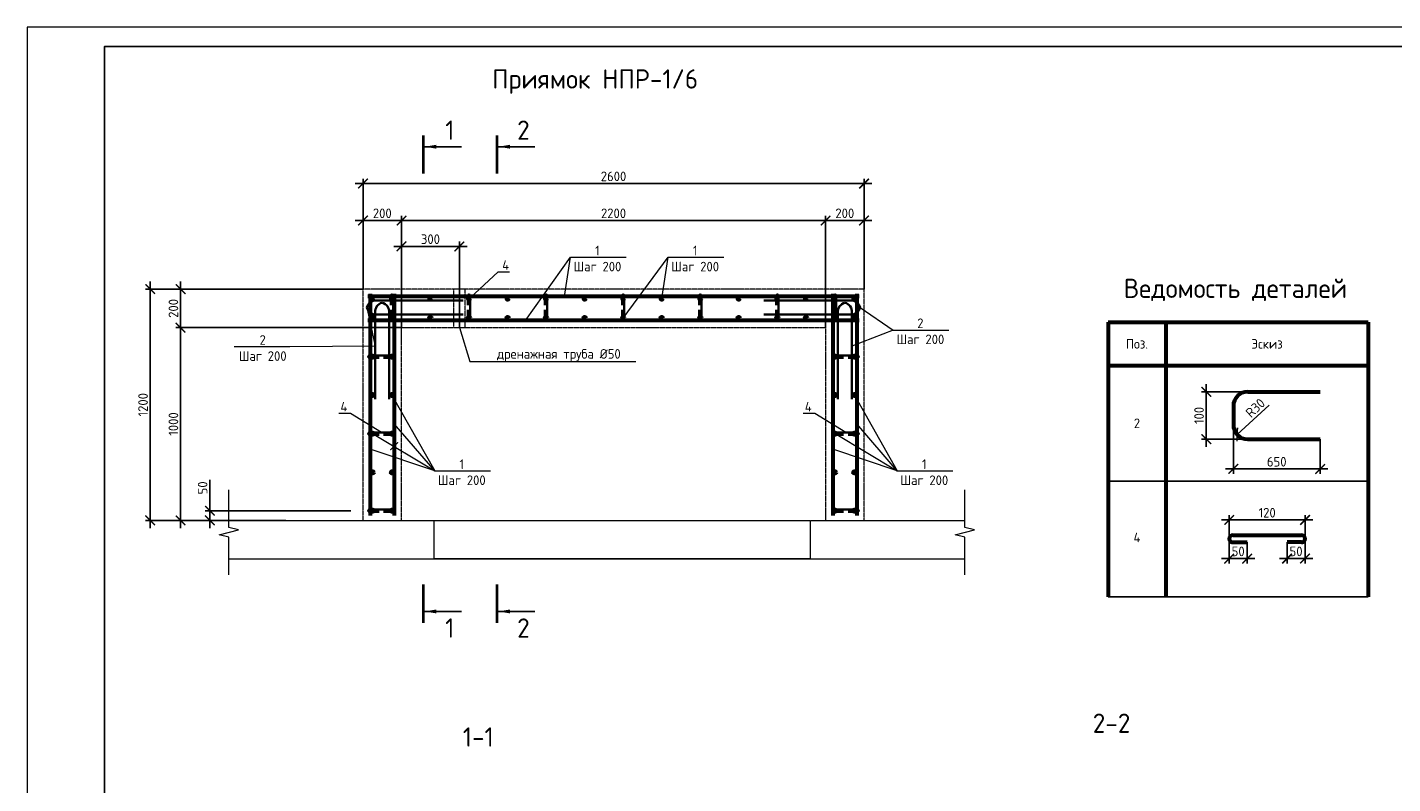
# Model space of a CAD drawing. Header units: millimetres. Extents: x 130535 to 1380046, y -231620 to 121434.
# Tile 3 of 135: x 344596 to 380020, y -209245 to -189620. Entities that reach past the tile are written whole.
import ezdxf
from ezdxf import colors
from ezdxf.entities.mleader import LeaderData, LeaderLine
from ezdxf.enums import TextEntityAlignment as Align
from ezdxf.math import Vec2, Vec3

# ---------------------------------------------------------------- set-up
doc = ezdxf.new("R2010")
doc.units = ezdxf.units.MM
doc.linetypes.add('DASHED', pattern=[7, 5, -2, 0])
doc.layers.get('DEFPOINTS').update_dxf_attribs({"lineweight": 0})
for name, color, linetype, lineweight in [('Основная 0.35', 7, 'Continuous', 35), ('Основная 0.60', 7, 'Continuous', 60), ('РАЗМЕРЫ', 7, 'Continuous', 9), ('Символы 0.20', 7, 'Continuous', 20), ('Текст 5.00', 7, 'Continuous', 50), ('Тонкая', 7, 'Continuous', 20), ('Тонкая 0.20', 7, 'Continuous', 20), ('ТОНКИЕ', 7, 'Continuous', 9), ('Штриховая 0.20', 7, 'DASHED', 20)]:
    doc.layers.add(name, color=color, linetype=linetype, lineweight=lineweight)
doc.layers.add('ТОЛСТЫЕ_ОСНОВНЫЕ', color=7, linetype='Continuous')
doc.styles.add('GOST-2.304_Type-B', font='GOST_Common.ttf')
doc.dimstyles.new('СПДС', dxfattribs={"dimscale": 100, "dimtxt": 2.5, "dimasz": 2.5, "dimexe": 1.25, "dimexo": 0, "dimtad": 1, "dimdec": 0, "dimtxsty": 'GOST-2.304_Type-B', "dimblk": 'ARCHTICK', "dimcen": 2.5, "dimdle": 2, "dimadec": 0, "dimazin": 2, "dimtfac": 0.75, "dimtdec": 0, "dimtmove": 1, "dimatfit": 3, "dimfxl": 1, "dimtolj": 1, "dimarcsym": 1})

# ---------------------------------------------------------------- blocks, each defined once
blk = doc.blocks.new('*U1423')
at = {"layer": 'ТОЛСТЫЕ_ОСНОВНЫЕ'}
blk.add_lwpolyline([(20, 5), (589, 5), (589, 415), (20, 415)], close=True, dxfattribs=at)
at = {"layer": 'ТОНКИЕ'}
blk.add_lwpolyline([(0, 0), (594, 0), (594, 420), (0, 420)], close=True, dxfattribs=at)
blk = doc.blocks.new('_ArchTick')
at = {"color": 0, "linetype": 'ByBlock', "const_width": 0.15}
blk.add_lwpolyline([(-0.5, -0.5), (0.5, 0.5)], dxfattribs=at)
blk = doc.blocks.new('*D724')
at = {"layer": 'DEFPOINTS', "color": 0, "linetype": 'Continuous', "lineweight": 0, "transparency": 16777216}
for p in [(352993, -202163), (349333, -202413), (351305, -202413)]:
    blk.add_point(p, dxfattribs=at)
at = {"layer": 'РАЗМЕРЫ', "color": 0, "linetype": 'Continuous', "lineweight": -2, "transparency": 16777216}
for p, q in [((349333, -201357), (349333, -202163)), ((352993, -202163), (349208, -202163)), ((349333, -201963), (349333, -202613)), ((351305, -202413), (349208, -202413))]:
    blk.add_line(p, q, dxfattribs=at)
at = {"layer": 'РАЗМЕРЫ', "color": 0, "linetype": 'Continuous', "lineweight": -2, "transparency": 16777216, "xscale": 250, "yscale": 250, "zscale": 250}
for p, rotation in [((349333, -202163), 90), ((349333, -202413), 270)]:
    blk.add_blockref('_ArchTick', p, dxfattribs=dict(at, rotation=rotation))
at = {"layer": 'РАЗМЕРЫ', "color": 0, "linetype": 'Continuous', "lineweight": 0, "transparency": 16777216, "insert": (349145, -201570), "char_height": 250, "attachment_point": 5, "rotation": 90, "style": 'GOST-2.304_Type-B'}
blk.add_mtext('\\A1;50', dxfattribs=at)
blk = doc.blocks.new('*D725')
at = {"layer": 'DEFPOINTS', "color": 0, "linetype": 'Continuous', "lineweight": 0, "transparency": 16777216}
for p in [(348573, -197413), (354305, -197413), (349824, -202413)]:
    blk.add_point(p, dxfattribs=at)
at = {"layer": 'РАЗМЕРЫ', "color": 0, "linetype": 'Continuous', "lineweight": -2, "transparency": 16777216}
for p, q in [((348573, -202613), (348573, -197213)), ((354305, -197413), (348448, -197413)), ((349824, -202413), (348448, -202413))]:
    blk.add_line(p, q, dxfattribs=at)
at = {"layer": 'РАЗМЕРЫ', "color": 0, "linetype": 'Continuous', "lineweight": -2, "transparency": 16777216, "xscale": 250, "yscale": 250, "zscale": 250}
for p, rotation in [((348573, -197413), 90), ((348573, -202413), 270)]:
    blk.add_blockref('_ArchTick', p, dxfattribs=dict(at, rotation=rotation))
at = {"layer": 'РАЗМЕРЫ', "color": 0, "linetype": 'Continuous', "lineweight": 0, "transparency": 16777216, "insert": (348386, -199913), "char_height": 250, "attachment_point": 5, "rotation": 90, "style": 'GOST-2.304_Type-B'}
blk.add_mtext('\\A1;1000', dxfattribs=at)
blk = doc.blocks.new('*D726')
at = {"layer": 'DEFPOINTS', "color": 0, "linetype": 'Continuous', "lineweight": 0, "transparency": 16777216}
for p in [(348573, -196413), (353305, -196413), (354305, -197413)]:
    blk.add_point(p, dxfattribs=at)
at = {"layer": 'РАЗМЕРЫ', "color": 0, "linetype": 'Continuous', "lineweight": -2, "transparency": 16777216}
for p, q in [((348573, -197613), (348573, -196213)), ((353305, -196413), (348448, -196413)), ((354305, -197413), (348448, -197413))]:
    blk.add_line(p, q, dxfattribs=at)
at = {"layer": 'РАЗМЕРЫ', "color": 0, "linetype": 'Continuous', "lineweight": -2, "transparency": 16777216, "xscale": 250, "yscale": 250, "zscale": 250}
for p, rotation in [((348573, -196413), 90), ((348573, -197413), 270)]:
    blk.add_blockref('_ArchTick', p, dxfattribs=dict(at, rotation=rotation))
at = {"layer": 'РАЗМЕРЫ', "color": 0, "linetype": 'Continuous', "lineweight": 0, "transparency": 16777216, "insert": (348386, -196913), "char_height": 250, "attachment_point": 5, "rotation": 90, "style": 'GOST-2.304_Type-B'}
blk.add_mtext('\\A1;200', dxfattribs=at)
blk = doc.blocks.new('*D727')
at = {"layer": 'DEFPOINTS', "color": 0, "linetype": 'Continuous', "lineweight": 0, "transparency": 16777216}
for p in [(354305, -194633), (353305, -196413), (354305, -197413)]:
    blk.add_point(p, dxfattribs=at)
at = {"layer": 'РАЗМЕРЫ', "color": 0, "linetype": 'Continuous', "lineweight": -2, "transparency": 16777216}
for p, q in [((353105, -194633), (354505, -194633)), ((353305, -196413), (353305, -194508)), ((354305, -197413), (354305, -194508))]:
    blk.add_line(p, q, dxfattribs=at)
at = {"layer": 'РАЗМЕРЫ', "color": 0, "linetype": 'Continuous', "lineweight": -2, "transparency": 16777216, "xscale": 250, "yscale": 250, "zscale": 250, "rotation": 180}
blk.add_blockref('_ArchTick', (353305, -194633), dxfattribs=at)
at = {"layer": 'РАЗМЕРЫ', "color": 0, "linetype": 'Continuous', "lineweight": -2, "transparency": 16777216, "xscale": 250, "yscale": 250, "zscale": 250}
blk.add_blockref('_ArchTick', (354305, -194633), dxfattribs=at)
at = {"layer": 'РАЗМЕРЫ', "color": 0, "linetype": 'Continuous', "lineweight": 0, "transparency": 16777216, "insert": (353805, -194446), "char_height": 250, "attachment_point": 5, "style": 'GOST-2.304_Type-B'}
blk.add_mtext('\\A1;200', dxfattribs=at)
blk = doc.blocks.new('*D728')
at = {"layer": 'DEFPOINTS', "color": 0, "linetype": 'Continuous', "lineweight": 0, "transparency": 16777216}
for p in [(365305, -194633), (354305, -197413), (365305, -197413)]:
    blk.add_point(p, dxfattribs=at)
at = {"layer": 'РАЗМЕРЫ', "color": 0, "linetype": 'Continuous', "lineweight": -2, "transparency": 16777216}
for p, q in [((354105, -194633), (365505, -194633)), ((354305, -197413), (354305, -194508)), ((365305, -197413), (365305, -194508))]:
    blk.add_line(p, q, dxfattribs=at)
at = {"layer": 'РАЗМЕРЫ', "color": 0, "linetype": 'Continuous', "lineweight": -2, "transparency": 16777216, "xscale": 250, "yscale": 250, "zscale": 250, "rotation": 180}
blk.add_blockref('_ArchTick', (354305, -194633), dxfattribs=at)
at = {"layer": 'РАЗМЕРЫ', "color": 0, "linetype": 'Continuous', "lineweight": -2, "transparency": 16777216, "xscale": 250, "yscale": 250, "zscale": 250}
blk.add_blockref('_ArchTick', (365305, -194633), dxfattribs=at)
at = {"layer": 'РАЗМЕРЫ', "color": 0, "linetype": 'Continuous', "lineweight": 0, "transparency": 16777216, "insert": (359805, -194446), "char_height": 250, "attachment_point": 5, "style": 'GOST-2.304_Type-B'}
blk.add_mtext('\\A1;2200', dxfattribs=at)
blk = doc.blocks.new('*D729')
at = {"layer": 'DEFPOINTS', "color": 0, "linetype": 'Continuous', "lineweight": 0, "transparency": 16777216}
for p in [(366305, -194633), (366305, -196413), (365305, -197413)]:
    blk.add_point(p, dxfattribs=at)
at = {"layer": 'РАЗМЕРЫ', "color": 0, "linetype": 'Continuous', "lineweight": -2, "transparency": 16777216}
for p, q in [((365105, -194633), (366505, -194633)), ((365305, -197413), (365305, -194508)), ((366305, -196413), (366305, -194508))]:
    blk.add_line(p, q, dxfattribs=at)
at = {"layer": 'РАЗМЕРЫ', "color": 0, "linetype": 'Continuous', "lineweight": -2, "transparency": 16777216, "xscale": 250, "yscale": 250, "zscale": 250, "rotation": 180}
blk.add_blockref('_ArchTick', (365305, -194633), dxfattribs=at)
at = {"layer": 'РАЗМЕРЫ', "color": 0, "linetype": 'Continuous', "lineweight": -2, "transparency": 16777216, "xscale": 250, "yscale": 250, "zscale": 250}
blk.add_blockref('_ArchTick', (366305, -194633), dxfattribs=at)
at = {"layer": 'РАЗМЕРЫ', "color": 0, "linetype": 'Continuous', "lineweight": 0, "transparency": 16777216, "insert": (365805, -194446), "char_height": 250, "attachment_point": 5, "style": 'GOST-2.304_Type-B'}
blk.add_mtext('\\A1;200', dxfattribs=at)
blk = doc.blocks.new('A$C862932c0')
at = {"layer": 'Основная 0.35'}
for p, q in [((130, 6), (6, 6)), ((6, -6), (56, -6)), ((130, -6), (80, -6))]:
    blk.add_line(p, q, dxfattribs=at)
for centre, start, end in [((6, 0), 90, 270), ((130, 0), 270, 90)]:
    blk.add_arc(centre, 6, start, end, dxfattribs=at)
blk = doc.blocks.new('_None')
blk = doc.blocks.new('*D730')
at = {"layer": 'DEFPOINTS', "color": 0, "linetype": 'Continuous', "lineweight": 0, "transparency": 16777216}
for p in [(366305, -193675), (353305, -194913), (366305, -194913)]:
    blk.add_point(p, dxfattribs=at)
at = {"layer": 'РАЗМЕРЫ', "color": 0, "linetype": 'Continuous', "lineweight": -2, "transparency": 16777216}
for p, q in [((353105, -193675), (366505, -193675)), ((353305, -194913), (353305, -193550)), ((366305, -194913), (366305, -193550))]:
    blk.add_line(p, q, dxfattribs=at)
at = {"layer": 'РАЗМЕРЫ', "color": 0, "linetype": 'Continuous', "lineweight": -2, "transparency": 16777216, "xscale": 250, "yscale": 250, "zscale": 250, "rotation": 180}
blk.add_blockref('_ArchTick', (353305, -193675), dxfattribs=at)
at = {"layer": 'РАЗМЕРЫ', "color": 0, "linetype": 'Continuous', "lineweight": -2, "transparency": 16777216, "xscale": 250, "yscale": 250, "zscale": 250}
blk.add_blockref('_ArchTick', (366305, -193675), dxfattribs=at)
at = {"layer": 'РАЗМЕРЫ', "color": 0, "linetype": 'Continuous', "lineweight": 0, "transparency": 16777216, "insert": (359805, -193487), "char_height": 250, "attachment_point": 5, "style": 'GOST-2.304_Type-B'}
blk.add_mtext('\\A1;2600', dxfattribs=at)
blk = doc.blocks.new('*D731')
at = {"layer": 'DEFPOINTS', "color": 0, "linetype": 'Continuous', "lineweight": 0, "transparency": 16777216}
for p in [(347785, -196413), (351305, -196413), (349824, -202413)]:
    blk.add_point(p, dxfattribs=at)
at = {"layer": 'РАЗМЕРЫ', "color": 0, "linetype": 'Continuous', "lineweight": -2, "transparency": 16777216}
for p, q in [((347785, -202613), (347785, -196213)), ((351305, -196413), (347660, -196413)), ((349824, -202413), (347660, -202413))]:
    blk.add_line(p, q, dxfattribs=at)
at = {"layer": 'РАЗМЕРЫ', "color": 0, "linetype": 'Continuous', "lineweight": -2, "transparency": 16777216, "xscale": 250, "yscale": 250, "zscale": 250}
for p, rotation in [((347785, -196413), 90), ((347785, -202413), 270)]:
    blk.add_blockref('_ArchTick', p, dxfattribs=dict(at, rotation=rotation))
at = {"layer": 'РАЗМЕРЫ', "color": 0, "linetype": 'Continuous', "lineweight": 0, "transparency": 16777216, "insert": (347598, -199413), "char_height": 250, "attachment_point": 5, "rotation": 90, "style": 'GOST-2.304_Type-B'}
blk.add_mtext('\\A1;1200', dxfattribs=at)
blk = doc.blocks.new('*D732')
at = {"layer": 'DEFPOINTS', "color": 0, "linetype": 'Continuous', "lineweight": 0, "transparency": 16777216}
for p in [(355805, -195305), (354305, -197413), (355805, -197413)]:
    blk.add_point(p, dxfattribs=at)
at = {"layer": 'РАЗМЕРЫ', "color": 0, "linetype": 'Continuous', "lineweight": -2, "transparency": 16777216}
for p, q in [((354305, -197413), (354305, -195180)), ((355805, -197413), (355805, -195180)), ((354105, -195305), (356005, -195305))]:
    blk.add_line(p, q, dxfattribs=at)
at = {"layer": 'РАЗМЕРЫ', "color": 0, "linetype": 'Continuous', "lineweight": -2, "transparency": 16777216, "xscale": 250, "yscale": 250, "zscale": 250, "rotation": 180}
blk.add_blockref('_ArchTick', (354305, -195305), dxfattribs=at)
at = {"layer": 'РАЗМЕРЫ', "color": 0, "linetype": 'Continuous', "lineweight": -2, "transparency": 16777216, "xscale": 250, "yscale": 250, "zscale": 250}
blk.add_blockref('_ArchTick', (355805, -195305), dxfattribs=at)
at = {"layer": 'РАЗМЕРЫ', "color": 0, "linetype": 'Continuous', "lineweight": 0, "transparency": 16777216, "insert": (355055, -195117), "char_height": 250, "attachment_point": 5, "style": 'GOST-2.304_Type-B'}
blk.add_mtext('\\A1;300', dxfattribs=at)
blk = doc.blocks.new('*D744')
at = {"layer": 'DEFPOINTS', "color": 0, "linetype": 'Continuous', "lineweight": 0, "transparency": 16777216}
for p in [(375184, -199076), (376261, -199076), (376261, -200306)]:
    blk.add_point(p, dxfattribs=at)
at = {"layer": 'РАЗМЕРЫ', "color": 0, "linetype": 'Continuous', "lineweight": -2, "transparency": 16777216}
for p, q in [((376261, -199076), (375059, -199076)), ((375184, -200506), (375184, -198876)), ((376261, -200306), (375059, -200306))]:
    blk.add_line(p, q, dxfattribs=at)
at = {"layer": 'РАЗМЕРЫ', "color": 0, "linetype": 'Continuous', "lineweight": -2, "transparency": 16777216, "xscale": 250, "yscale": 250, "zscale": 250}
for p, rotation in [((375184, -199076), 90), ((375184, -200306), 270)]:
    blk.add_blockref('_ArchTick', p, dxfattribs=dict(at, rotation=rotation))
at = {"layer": 'РАЗМЕРЫ', "color": 0, "linetype": 'Continuous', "lineweight": 0, "transparency": 16777216, "insert": (374996, -199691), "char_height": 250, "attachment_point": 5, "rotation": 90, "style": 'GOST-2.304_Type-B'}
blk.add_mtext('\\A1;100', dxfattribs=at)
blk = doc.blocks.new('*D745')
at = {"layer": 'DEFPOINTS', "color": 0, "linetype": 'Continuous', "lineweight": 0, "transparency": 16777216}
for p in [(375886, -199931), (378136, -200306), (378136, -201079)]:
    blk.add_point(p, dxfattribs=at)
at = {"layer": 'РАЗМЕРЫ', "color": 0, "linetype": 'Continuous', "lineweight": -2, "transparency": 16777216}
for p, q in [((375886, -199931), (375886, -201204)), ((378136, -200306), (378136, -201204)), ((375686, -201079), (378336, -201079))]:
    blk.add_line(p, q, dxfattribs=at)
at = {"layer": 'РАЗМЕРЫ', "color": 0, "linetype": 'Continuous', "lineweight": -2, "transparency": 16777216, "xscale": 250, "yscale": 250, "zscale": 250, "rotation": 180}
blk.add_blockref('_ArchTick', (375886, -201079), dxfattribs=at)
at = {"layer": 'РАЗМЕРЫ', "color": 0, "linetype": 'Continuous', "lineweight": -2, "transparency": 16777216, "xscale": 250, "yscale": 250, "zscale": 250}
blk.add_blockref('_ArchTick', (378136, -201079), dxfattribs=at)
at = {"layer": 'РАЗМЕРЫ', "color": 0, "linetype": 'Continuous', "lineweight": 0, "transparency": 16777216, "insert": (377011, -200892), "char_height": 250, "attachment_point": 5, "style": 'GOST-2.304_Type-B'}
blk.add_mtext('\\A1;650', dxfattribs=at)
blk = doc.blocks.new('*D746')
at = {"layer": 'DEFPOINTS', "color": 0, "linetype": 'Continuous', "lineweight": 0, "transparency": 16777216}
for p in [(376261, -199931), (375987, -200186)]:
    blk.add_point(p, dxfattribs=at)
at = {"layer": 'РАЗМЕРЫ', "color": 0, "linetype": 'Continuous', "lineweight": -2, "transparency": 16777216}
blk.add_line((376811, -199421), (375987, -200186), dxfattribs=at)
at = {"layer": 'РАЗМЕРЫ', "color": 0, "linetype": 'Continuous', "lineweight": -2, "transparency": 16777216, "xscale": 250, "yscale": 250, "zscale": 250, "rotation": 222.848201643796}
blk.add_blockref('_ArchTick', (375987, -200186), dxfattribs=at)
at = {"layer": 'РАЗМЕРЫ', "color": 0, "linetype": 'Continuous', "lineweight": 0, "transparency": 16777216, "insert": (376455, -199496), "char_height": 250, "attachment_point": 5, "rotation": 42.8482, "style": 'GOST-2.304_Type-B'}
blk.add_mtext('\\A1;R30', dxfattribs=at)
blk = doc.blocks.new('*D747')
at = {"layer": 'DEFPOINTS', "color": 0, "linetype": 'Continuous', "lineweight": 0, "transparency": 16777216}
for p in [(377280, -202982), (377746, -202890), (377280, -203405)]:
    blk.add_point(p, dxfattribs=at)
at = {"layer": 'РАЗМЕРЫ', "color": 0, "linetype": 'Continuous', "lineweight": -2, "transparency": 16777216}
for p, q in [((377280, -202982), (377280, -203530)), ((377746, -202890), (377746, -203530)), ((377946, -203405), (377080, -203405))]:
    blk.add_line(p, q, dxfattribs=at)
at = {"layer": 'РАЗМЕРЫ', "color": 0, "linetype": 'Continuous', "lineweight": -2, "transparency": 16777216, "xscale": 250, "yscale": 250, "zscale": 250, "rotation": 180}
blk.add_blockref('_ArchTick', (377280, -203405), dxfattribs=at)
at = {"layer": 'РАЗМЕРЫ', "color": 0, "linetype": 'Continuous', "lineweight": -2, "transparency": 16777216, "xscale": 250, "yscale": 250, "zscale": 250}
blk.add_blockref('_ArchTick', (377746, -203405), dxfattribs=at)
at = {"layer": 'РАЗМЕРЫ', "color": 0, "linetype": 'Continuous', "lineweight": 0, "transparency": 16777216, "insert": (377513, -203218), "char_height": 250, "attachment_point": 5, "style": 'GOST-2.304_Type-B'}
blk.add_mtext('\\A1;50', dxfattribs=at)
blk = doc.blocks.new('*D748')
at = {"layer": 'DEFPOINTS', "color": 0, "linetype": 'Continuous', "lineweight": 0, "transparency": 16777216}
for p in [(375778, -202890), (376245, -202982), (376245, -203405)]:
    blk.add_point(p, dxfattribs=at)
at = {"layer": 'РАЗМЕРЫ', "color": 0, "linetype": 'Continuous', "lineweight": -2, "transparency": 16777216}
for p, q in [((375778, -202890), (375778, -203530)), ((376245, -202982), (376245, -203530)), ((375578, -203405), (376445, -203405))]:
    blk.add_line(p, q, dxfattribs=at)
at = {"layer": 'РАЗМЕРЫ', "color": 0, "linetype": 'Continuous', "lineweight": -2, "transparency": 16777216, "xscale": 250, "yscale": 250, "zscale": 250, "rotation": 180}
blk.add_blockref('_ArchTick', (375778, -203405), dxfattribs=at)
at = {"layer": 'РАЗМЕРЫ', "color": 0, "linetype": 'Continuous', "lineweight": -2, "transparency": 16777216, "xscale": 250, "yscale": 250, "zscale": 250}
blk.add_blockref('_ArchTick', (376245, -203405), dxfattribs=at)
at = {"layer": 'РАЗМЕРЫ', "color": 0, "linetype": 'Continuous', "lineweight": 0, "transparency": 16777216, "insert": (376011, -203218), "char_height": 250, "attachment_point": 5, "style": 'GOST-2.304_Type-B'}
blk.add_mtext('\\A1;50', dxfattribs=at)
blk = doc.blocks.new('*D749')
at = {"layer": 'DEFPOINTS', "color": 0, "linetype": 'Continuous', "lineweight": 0, "transparency": 16777216}
for p in [(377746, -202402), (375780, -202870), (377746, -202891)]:
    blk.add_point(p, dxfattribs=at)
at = {"layer": 'РАЗМЕРЫ', "color": 0, "linetype": 'Continuous', "lineweight": -2, "transparency": 16777216}
for p, q in [((375580, -202402), (377946, -202402)), ((375780, -202870), (375780, -202277)), ((377746, -202891), (377746, -202277))]:
    blk.add_line(p, q, dxfattribs=at)
at = {"layer": 'РАЗМЕРЫ', "color": 0, "linetype": 'Continuous', "lineweight": -2, "transparency": 16777216, "xscale": 250, "yscale": 250, "zscale": 250, "rotation": 180}
blk.add_blockref('_ArchTick', (375780, -202402), dxfattribs=at)
at = {"layer": 'РАЗМЕРЫ', "color": 0, "linetype": 'Continuous', "lineweight": -2, "transparency": 16777216, "xscale": 250, "yscale": 250, "zscale": 250}
blk.add_blockref('_ArchTick', (377746, -202402), dxfattribs=at)
at = {"layer": 'РАЗМЕРЫ', "color": 0, "linetype": 'Continuous', "lineweight": 0, "transparency": 16777216, "insert": (376763, -202215), "char_height": 250, "attachment_point": 5, "style": 'GOST-2.304_Type-B'}
blk.add_mtext('\\A1;120', dxfattribs=at)

msp = doc.modelspace()

# ---------------------------------------------------------------- linework, layer by layer
at = {"layer": 'Основная 0.35'}
for p, q in [((353406.7, -196889.8), (353406.7, -196888)), ((355906.7, -196708.6), (353656.7, -196708.6)), ((353801.6, -196768.2), (353799.8, -196768.2)), ((363703, -196708.6), (365953, -196708.6)), ((365808.1, -196768.2), (365809.9, -196768.2)), ((366203, -196889.8), (366203, -196888)), ((353620.5, -199268.2), (353620.5, -197018.2)), ((355906.7, -197069.1), (353656.7, -197069.1)), ((353981, -199268.2), (353981, -197018.2)), ((363703, -197069.1), (365953, -197069.1)), ((365628.7, -199268.2), (365628.7, -197018.2)), ((365989.3, -199268.2), (365989.3, -197018.2))]:
    msp.add_line(p, q, dxfattribs=at)
for centre, start, end in [((353634.1, -196940.6), 84.44835, 167.41224), ((353634.1, -196837.2), 192.58776, 275.55165), ((353852.4, -196995.7), 102.58776, 185.55165), ((353749, -196995.7), 354.44835, 77.41224), ((365860.7, -196995.7), 102.58776, 185.55165), ((365757.3, -196995.7), 354.44835, 77.41224), ((365975.6, -196940.6), 12.58776, 95.55165), ((365975.6, -196837.2), 264.44835, 347.41224)]:
    msp.add_arc(centre, 233.1, start, end, dxfattribs=at)
at = {"layer": 'Основная 0.60'}
for p, q in [((366179.9, -196602.8), (353429.9, -196602.8)), ((353494.9, -196537.8), (353494.9, -202287.8)), ((354114.9, -196537.8), (354114.9, -202287.8)), ((365494.9, -196537.8), (365494.9, -202287.8)), ((366114.9, -196537.8), (366114.9, -202287.8)), ((366179.9, -197222.8), (353429.9, -197222.8)), ((376261.5, -199076.1), (378136.5, -199076.1)), ((375886.5, -199451.1), (375886.5, -199930.7)), ((376261.5, -200305.7), (378136.5, -200305.7)), ((375869.5, -202798.5), (377654.6, -202798.5)), ((375869.5, -202982.2), (376244.5, -202982.2)), ((377654.6, -202982.2), (377279.6, -202982.2))]:
    msp.add_line(p, q, dxfattribs=at)
at = {"layer": 'Основная 0.60', "linetype": 'Continuous', "lineweight": 60}
for p, q in [((372635.3, -197270.5), (379385.3, -197270.5)), ((372635.3, -197270.5), (372635.3, -204395.5)), ((374135.3, -197270.5), (374135.3, -204395.5)), ((379385.3, -197270.5), (379385.3, -204395.5)), ((372635.3, -198395.5), (379385.3, -198395.5))]:
    msp.add_line(p, q, dxfattribs=at)
at = {"layer": 'Основная 0.60', "linetype": 'Continuous', "lineweight": -3}
for p, q in [((372635.3, -201395.5), (379385.3, -201395.5)), ((372635.3, -201395.5), (379385.3, -201395.5)), ((372635.3, -204395.5), (379385.3, -204395.5))]:
    msp.add_line(p, q, dxfattribs=at)
at = {"layer": 'Основная 0.60'}
for centre in [(353554.9, -196662.8), (353554.9, -196662.8), (354054.9, -196662.8), (355054.9, -196662.8), (356054.9, -196662.8), (357054.9, -196662.8), (358054.9, -196662.8), (359054.9, -196662.8), (360054.9, -196662.8), (361054.9, -196662.8), (362054.9, -196662.8), (363054.9, -196662.8), (364054.9, -196662.8), (364800.7, -196662.8), (365554.9, -196662.8), (366054.9, -196662.8), (353554.9, -197162.8), (354054.9, -197162.8), (355054.9, -197162.8), (356054.9, -197162.8), (357054.9, -197162.8), (358054.9, -197162.8), (359054.9, -197162.8), (360054.9, -197162.8), (361054.9, -197162.8), (362054.9, -197162.8), (363054.9, -197162.8), (364054.9, -197162.8), (364800.7, -197162.8), (365554.9, -197162.8), (366054.9, -197162.8), (353554.9, -198162.8), (354054.9, -198162.8), (365554.9, -198162.8), (366054.9, -198162.8), (353554.9, -199162.8), (354054.9, -199162.8), (365554.9, -199162.8), (366054.9, -199162.8), (353554.9, -200162.8), (354054.9, -200162.8), (365554.9, -200162.8), (366054.9, -200162.8), (353554.9, -201162.8), (354054.9, -201162.8), (365554.9, -201162.8), (366054.9, -201162.8), (353554.9, -202162.8), (354054.9, -202162.8), (365554.9, -202162.8), (366054.9, -202162.8)]:
    msp.add_circle(centre, 30, dxfattribs=at)
for centre, radius, start, end in [((376261.5, -199451.1), 375, 90, 180), ((376261.5, -199930.7), 375, 180, 270), ((375869.5, -202890.4), 91.8, 90, 270), ((377654.6, -202890.4), 91.8, 270, 90)]:
    msp.add_arc(centre, radius, start, end, dxfattribs=at)
at = {"layer": 'РАЗМЕРЫ', "linetype": 'Continuous', "lineweight": 0}
for p, q in [((357519.7, -197222.8), (358685.6, -195587.2)), ((360054.9, -197162.8), (361220.7, -195587.2)), ((355165.6, -201130.3), (354114.9, -199906.2)), ((367165.6, -201130.3), (366114.9, -199906.2)), ((353554.9, -200162.8), (355165.6, -201130.3)), ((365554.9, -200162.8), (367165.6, -201130.3)), ((355165.6, -201130.3), (353494.9, -200565.1)), ((367165.6, -201130.3), (365494.9, -200565.1))]:
    msp.add_line(p, q, dxfattribs=at)
at = {"layer": 'Символы 0.20'}
msp.add_lwpolyline([(367063.9, -197474.2), (365989.3, -197893.2)], dxfattribs=at)
at = {"layer": 'Тонкая'}
for points in [[(349823.9, -203827.6), (349823.9, -203677.6), (349823.9, -202848.1), (349573.9, -202785.6), (350073.9, -202660.6), (349823.9, -202598.1), (349823.9, -201768.5), (349823.9, -201618.5)], [(368922.2, -203827.6), (368922.2, -203677.6), (368922.2, -202848.1), (368672.2, -202785.6), (369172.2, -202660.6), (368922.2, -202598.1), (368922.2, -201768.5), (368922.2, -201618.5)]]:
    msp.add_lwpolyline(points, dxfattribs=at)
at = {"layer": 'Тонкая 0.20'}
msp.add_line((349823.9, -202412.8), (355154.9, -202412.8), dxfattribs=at)
at = {"layer": 'Тонкая 0.20', "ltscale": 6}
for p, q in [((364919.6, -202412.8), (368922.2, -202412.8)), ((349823.9, -203412.8), (368922.2, -203412.8))]:
    msp.add_line(p, q, dxfattribs=at)
at = {"layer": 'Тонкая 0.20'}
msp.add_lwpolyline([(355154.9, -202412.8), (364904.9, -202412.8), (364904.9, -203412.8), (355154.9, -203412.8)], close=True, dxfattribs=at)
at = {"layer": 'ТОНКИЕ', "linetype": 'Continuous', "lineweight": 25, "ltscale": 200}
for p, q in [((354906.6, -192718.4), (355856.6, -192718.4)), ((356817.1, -192718.4), (357767.1, -192718.4)), ((354906.6, -204776.1), (355856.6, -204776.1)), ((356817.1, -204776.1), (357767.1, -204776.1))]:
    msp.add_line(p, q, dxfattribs=at)
at = {"layer": 'ТОНКИЕ', "linetype": 'Continuous', "lineweight": 25, "ltscale": 200, "const_width": 70}
for points in [[(354871.6, -192418.4), (354871.6, -193418.4)], [(356782.1, -192418.4), (356782.1, -193418.4)], [(354871.6, -205076.1), (354871.6, -204076.1)], [(356782.1, -205076.1), (356782.1, -204076.1)]]:
    msp.add_lwpolyline(points, dxfattribs=at)
at = {"layer": 'ТОНКИЕ', "linetype": 'Continuous', "lineweight": 25, "ltscale": 200}
for points in [[(354906.6, -192718.4), (355207.1, -192668.1), (355207.1, -192768.6)], [(356817.1, -192718.4), (357117.6, -192668.1), (357117.6, -192768.6)], [(354906.6, -204776.1), (355207.1, -204725.9), (355207.1, -204826.4)], [(356817.1, -204776.1), (357117.6, -204725.9), (357117.6, -204826.4)]]:
    msp.add_solid(points, dxfattribs=at)
at = {"layer": 'Штриховая 0.20'}
msp.add_lwpolyline([(366304.9, -202412.8), (366304.9, -196412.8), (353304.9, -196412.8), (353304.9, -202412.8), (354304.9, -202412.8), (354304.9, -197412.8), (365304.9, -197412.8), (365304.9, -202412.8), (366304.9, -202412.8)], dxfattribs=at)
msp.add_lwpolyline([(355654.9, -196412.8), (355654.9, -197412.8), (355954.9, -197412.8), (355954.9, -196412.8)], close=True, dxfattribs=at)

# ---------------------------------------------------------------- block references
at = {"xscale": 100, "yscale": 100, "zscale": 100}
msp.add_blockref('*U1423', (344595.6, -231619.8), dxfattribs=at)
at = {"layer": 'Символы 0.20'}
for name, p, xscale, yscale, zscale, rotation in [('A$C862932c0', (354054.9, -196548.9), 5, 5, 5, 270), ('A$C862932c0', (356054.9, -196548.9), 5, 5, 5, 270), ('A$C862932c0', (358054.9, -196548.9), 5, 5, 5, 270), ('A$C862932c0', (360054.9, -196548.9), 5, 5, 5, 270), ('A$C862932c0', (362054.9, -196548.9), 5, 5, 5, 270), ('A$C862932c0', (364054.9, -196548.9), 5, 5, 5, 270), ('A$C862932c0', (365554.9, -196548.9), 5, 5, 5, 270), ('_ArchTick', (354114.9, -200488), 200, 200, 200, 180.0000000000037)]:
    msp.add_blockref(name, p, dxfattribs=dict(at, xscale=xscale, yscale=yscale, zscale=zscale, rotation=rotation))
at = {"layer": 'Символы 0.20', "yscale": 5, "zscale": 5}
for p, xscale in [((353440.9, -198162.8), 5), ((366168.8, -198162.8), -5), ((353440.9, -200162.8), 5), ((366168.8, -200162.8), -5), ((353440.9, -202162.8), 5), ((366168.8, -202162.8), -5)]:
    msp.add_blockref('A$C862932c0', p, dxfattribs=dict(at, xscale=xscale))

# ---------------------------------------------------------------- texts
at = {"layer": 'Основная 0.60', "linetype": 'Continuous', "lineweight": -3, "attachment_point": 5, "style": 'GOST-2.304_Type-B'}
for s, insert, char_height, width in [('Ведомость деталей', (375940.3, -196432.1), 500, 6669.969), ('Поз.', (373385.3, -197833), 250, 1200), ('Эскиз', (376760.3, -197833), 250, 1200), ('2', (373385.3, -199895.5), 250, 1200), ('4', (373385.3, -202855.4), 250, 1200)]:
    msp.add_mtext(s, dxfattribs=dict(at, insert=insert, char_height=char_height, width=width))
at = {"layer": 'Текст 5.00', "style": 'GOST-2.304_Type-B'}
for s, p in [('Приямок НПР-1/6', (359328.7, -190960.5)), ('2-2', (372726.3, -207675.9)), ('1-1', (356296, -208034))]:
    msp.add_text(s, height=500, dxfattribs=at).set_placement(p, align=Align.MIDDLE_CENTER)
at = {"layer": 'ТОНКИЕ', "linetype": 'Continuous', "lineweight": 0, "char_height": 500, "attachment_point": 5, "style": 'GOST-2.304_Type-B'}
for s, insert in [('1', (355556.6, -192288.4)), ('2', (357467.1, -192288.4)), ('1', (355556.6, -205206.1)), ('2', (357467.1, -205206.1))]:
    msp.add_mtext_dynamic_manual_height_columns(s, width=723.88, gutter_width=25, heights=[0], dxfattribs=dict(at, insert=insert))

# ---------------------------------------------------------------- dimensions: what is measured, and where the dimension line sits
at = {"layer": 'РАЗМЕРЫ', "color": 3, "linetype": 'Continuous', "lineweight": 0}
for base, p1, p2, picture, middle in [((366304.9, -193674.7), (353304.9, -194912.8), (366304.9, -194912.8), '*D730', (359804.9, -193487.2)), ((354304.9, -194633.3), (353304.9, -196412.8), (354304.9, -197412.8), '*D727', (353804.9, -194445.8)), ((365304.9, -194633.3), (354304.9, -197412.8), (365304.9, -197412.8), '*D728', (359804.9, -194445.8)), ((366304.9, -194633.3), (365304.9, -197412.8), (366304.9, -196412.8), '*D729', (365804.9, -194445.8)), ((355804.9, -195304.7), (354304.9, -197412.8), (355804.9, -197412.8), '*D732', (355054.9, -195117.2))]:
    dim = msp.add_linear_dim(base=base, p1=p1, p2=p2, dimstyle='СПДС', override={"dimlfac": 0.2}, dxfattribs=at)
    dim.commit()
    dim.dimension.update_dxf_attribs({"geometry": picture, "text_midpoint": middle})
for base, p1, p2, angle, picture, middle in [((347785.4, -196412.8), (349823.9, -202412.8), (351304.9, -196412.8), 90, '*D731', (347597.9, -199412.8)), ((348573.1, -196412.8), (354304.9, -197412.8), (353304.9, -196412.8), 270, '*D726', (348385.6, -196912.8)), ((348573.1, -197412.8), (349823.9, -202412.8), (354304.9, -197412.8), 270, '*D725', (348385.6, -199912.8))]:
    dim = msp.add_linear_dim(base=base, p1=p1, p2=p2, angle=angle, dimstyle='СПДС', override={"dimlfac": 0.2}, dxfattribs=at)
    dim.commit()
    dim.dimension.update_dxf_attribs({"geometry": picture, "text_midpoint": middle})
for base, p1, p2, angle, text, picture, middle in [((375183.9, -199076.1), (376261.5, -200305.7), (376261.5, -199076.1), 90, '100', '*D744', (374996.4, -199690.9)), ((377279.6, -203405.2), (377746.4, -202890.4), (377279.6, -202982.2), 180, '50', '*D747', (377513, -203217.7))]:
    dim = msp.add_linear_dim(base=base, p1=p1, p2=p2, angle=angle, text=text, dimstyle='СПДС', override={"dimlfac": 0.2}, dxfattribs=at)
    dim.commit()
    dim.dimension.update_dxf_attribs({"geometry": picture, "text_midpoint": middle})
dim = msp.add_radius_dim(center=(376261.5, -199930.7), mpoint=(375986.6, -200185.7), text='R30', dimstyle='СПДС', override={"dimlfac": 0.2}, dxfattribs=at)
dim.commit()
dim.dimension.update_dxf_attribs({"geometry": '*D746', "text_midpoint": (376582.3, -199633.2), "dimtype": 164})
for base, p1, p2, text, picture, middle in [((378136.5, -201079.1), (375886.5, -199930.7), (378136.5, -200305.7), '650', '*D745', (377011.5, -200891.6)), ((377746.4, -202402.4), (375779.9, -202870.4), (377746.4, -202891.3), '120', '*D749', (376763.2, -202214.9)), ((376244.5, -203405.2), (375777.7, -202890.4), (376244.5, -202982.2), '50', '*D748', (376011.1, -203217.7))]:
    dim = msp.add_linear_dim(base=base, p1=p1, p2=p2, text=text, dimstyle='СПДС', override={"dimlfac": 0.2}, dxfattribs=at)
    dim.commit()
    dim.dimension.update_dxf_attribs({"geometry": picture, "text_midpoint": middle})
dim = msp.add_linear_dim(base=(349332.8, -202412.8), p1=(352992.6, -202162.8), p2=(351304.9, -202412.8), angle=270, dimstyle='СПДС', override={"dimlfac": 0.2}, dxfattribs=at)
dim.commit()
dim.dimension.update_dxf_attribs({"geometry": '*D724', "text_midpoint": (349314, -201569.7), "dimtype": 160})

# ---------------------------------------------------------------- leaders
at = {"layer": 'Символы 0.20'}
ml = msp.add_multileader_mtext('Standard', dxfattribs=at)
ml.set_content('1\\PШаг 200', color=256, style='GOST-2.304_Type-B')
ml.set_leader_properties(color=256, linetype='ByLayer', lineweight=-1)
ml.set_arrow_properties(name='NONE')
ml.build(insert=Vec2(0, 0))
ml.multileader.update_dxf_attribs({"text_left_attachment_type": 6, "text_right_attachment_type": 6, "dogleg_length": 1, "arrow_head_size": 18, "scale": 20})
ctx = ml.context
ctx.base_point, ctx.scale, ctx.char_height, ctx.arrow_head_size, ctx.landing_gap_size, ctx.plane_origin = Vec3(358785.6, -195587.2), 20, 250, 18, 9, Vec3(354934.9, -195720.6)
ctx.left_attachment, ctx.right_attachment, ctx.text_align_type = 6, 6, 1
notes = []
notes.append((ctx, [(0, (1, 1, 0), (358685.6, -195587.2), (1, 0), 100, [(0, [(358529, -196602.8)], 0, [])])]))
ctx.mtext.insert, ctx.mtext.alignment, ctx.mtext.flow_direction = Vec3(359387.4, -195287.2), 2, 5
ml = msp.add_multileader_mtext('Standard', dxfattribs=at)
ml.set_content('1\\PШаг 200', color=256, style='GOST-2.304_Type-B')
ml.set_leader_properties(color=256, linetype='ByLayer', lineweight=-1)
ml.set_arrow_properties(name='NONE')
ml.build(insert=Vec2(0, 0))
ml.multileader.update_dxf_attribs({"text_left_attachment_type": 6, "text_right_attachment_type": 6, "dogleg_length": 1, "arrow_head_size": 18, "scale": 20})
ctx = ml.context
ctx.base_point, ctx.scale, ctx.char_height, ctx.arrow_head_size, ctx.landing_gap_size, ctx.plane_origin = Vec3(361320.7, -195587.2), 20, 250, 18, 9, Vec3(357470, -195720.6)
ctx.left_attachment, ctx.right_attachment, ctx.text_align_type = 6, 6, 1
notes.append((ctx, [(0, (1, 1, 0), (361220.7, -195587.2), (1, 0), 100, [(0, [(361054.9, -196662.8)], 0, [])])]))
ctx.mtext.insert, ctx.mtext.alignment, ctx.mtext.flow_direction = Vec3(361922.5, -195287.2), 2, 5
ml = msp.add_multileader_mtext('Standard', dxfattribs=at)
ml.set_content('4', color=256, style='GOST-2.304_Type-B')
ml.set_leader_properties(color=256, linetype='ByLayer', lineweight=-1)
ml.set_arrow_properties(name='NONE')
ml.build(insert=Vec2(0, 0))
ml.multileader.update_dxf_attribs({"text_left_attachment_type": 6, "text_right_attachment_type": 6, "dogleg_length": 1, "arrow_head_size": 18, "scale": 20})
ctx = ml.context
ctx.base_point, ctx.scale, ctx.char_height, ctx.arrow_head_size, ctx.landing_gap_size, ctx.plane_origin = Vec3(356908.9, -195962), 20, 250, 18, 9, Vec3(355176.9, -198401)
ctx.left_attachment, ctx.right_attachment = 6, 6
notes.append((ctx, [(0, (1, 1, 0), (356808.9, -195962), (1, 0), 100, [(0, [(356084.9, -196638.9)], 0, [])])]))
ctx.mtext.insert, ctx.mtext.flow_direction = Vec3(356917.9, -195662), 5
ml = msp.add_multileader_mtext('Standard', dxfattribs=at)
ml.set_content('2\\PШаг 200', color=256, style='GOST-2.304_Type-B')
ml.set_leader_properties(color=256, linetype='ByLayer', lineweight=-1)
ml.set_arrow_properties(name='NONE')
ml.build(insert=Vec2(0, 0))
ml.multileader.update_dxf_attribs({"text_left_attachment_type": 6, "text_right_attachment_type": 6, "dogleg_length": 1, "arrow_head_size": 18, "scale": 20})
ctx = ml.context
ctx.base_point, ctx.scale, ctx.char_height, ctx.arrow_head_size, ctx.landing_gap_size, ctx.plane_origin = Vec3(350100.8, -197907.7), 20, 250, 18, 9, Vec3(350524.5, -196013.6)
ctx.left_attachment, ctx.right_attachment, ctx.text_align_type = 6, 6, 1
notes.append((ctx, [(0, (1, 1, 0), (351404.4, -197907.7), (-1, 0), 100, [(1, [(353406.7, -196888), (353620.5, -197893.2)], 0, [])])]))
ctx.mtext.insert, ctx.mtext.alignment, ctx.mtext.flow_direction = Vec3(350702.6, -197607.7), 2, 5
ml = msp.add_multileader_mtext('Standard', dxfattribs=at)
ml.set_content('2\\PШаг 200', color=256, style='GOST-2.304_Type-B')
ml.set_leader_properties(color=256, linetype='ByLayer', lineweight=-1)
ml.set_arrow_properties(name='NONE')
ml.build(insert=Vec2(0, 0))
ml.multileader.update_dxf_attribs({"text_left_attachment_type": 6, "text_right_attachment_type": 6, "dogleg_length": 1, "arrow_head_size": 18, "scale": 20})
ctx = ml.context
ctx.base_point, ctx.scale, ctx.char_height, ctx.arrow_head_size, ctx.landing_gap_size, ctx.plane_origin = Vec3(367163.9, -197474.2), 20, 250, 18, 9, Vec3(367585.2, -196013.6)
ctx.left_attachment, ctx.right_attachment, ctx.text_align_type = 6, 6, 1
notes.append((ctx, [(0, (1, 1, 0), (367063.9, -197474.2), (1, 0), 100, [(0, [(366203, -196888)], 0, [])])]))
ctx.mtext.insert, ctx.mtext.alignment, ctx.mtext.flow_direction = Vec3(367765.7, -197174.2), 2, 5
ml = msp.add_multileader_mtext('Standard', dxfattribs=at)
ml.set_content('дренажная труба %%C50', color=256, style='GOST-2.304_Type-B')
ml.set_leader_properties(color=256, linetype='ByLayer', lineweight=-1)
ml.set_arrow_properties(name='NONE')
ml.build(insert=Vec2(0, 0))
ml.multileader.update_dxf_attribs({"text_left_attachment_type": 6, "text_right_attachment_type": 6, "dogleg_length": 1, "arrow_head_size": 18, "scale": 20})
ctx = ml.context
ctx.base_point, ctx.scale, ctx.char_height, ctx.arrow_head_size, ctx.landing_gap_size, ctx.plane_origin = Vec3(356715.6, -198293.5), 20, 250, 18, 9, Vec3(355998.6, -201820.3)
ctx.left_attachment, ctx.right_attachment, ctx.text_align_type = 6, 6, 1
notes.append((ctx, [(1, (1, 1, 0), (356076.4, -198293.5), (1, 0), 639.1, [(0, [(355804.9, -197412.8)], 0, [])])]))
ctx.mtext.insert, ctx.mtext.alignment, ctx.mtext.flow_direction = Vec3(358385.2, -197968.5), 2, 5
ml = msp.add_multileader_mtext('Standard', dxfattribs=at)
ml.set_content('4', color=256, style='GOST-2.304_Type-B')
ml.set_leader_properties(color=256, linetype='ByLayer', lineweight=-1)
ml.set_arrow_properties(name='NONE')
ml.build(insert=Vec2(0, 0))
ml.multileader.update_dxf_attribs({"text_left_attachment_type": 6, "text_right_attachment_type": 6, "dogleg_length": 1, "arrow_head_size": 18, "scale": 20})
ctx = ml.context
ctx.base_point, ctx.scale, ctx.char_height, ctx.arrow_head_size, ctx.landing_gap_size, ctx.plane_origin = Vec3(352710.5, -199639.5), 20, 250, 18, 9, Vec3(352530.9, -200132.8)
ctx.left_attachment, ctx.right_attachment = 6, 6
notes.append((ctx, [(0, (1, 1, 0), (352978.5, -199639.5), (-1, 0), 100, [(0, [(353780.9, -200132.8)], 0, [])])]))
ctx.mtext.insert, ctx.mtext.flow_direction = Vec3(352719.5, -199339.5), 5
ml = msp.add_multileader_mtext('Standard', dxfattribs=at)
ml.set_content('1\\PШаг 200', color=256, style='GOST-2.304_Type-B')
ml.set_leader_properties(color=256, linetype='ByLayer', lineweight=-1)
ml.set_arrow_properties(name='NONE')
ml.build(insert=Vec2(0, 0))
ml.multileader.update_dxf_attribs({"text_left_attachment_type": 6, "text_right_attachment_type": 6, "dogleg_length": 1, "arrow_head_size": 18, "scale": 20})
ctx = ml.context
ctx.base_point, ctx.scale, ctx.char_height, ctx.arrow_head_size, ctx.landing_gap_size, ctx.plane_origin = Vec3(355265.6, -201130.3), 20, 250, 18, 9, Vec3(351414.9, -201263.7)
ctx.left_attachment, ctx.right_attachment, ctx.text_align_type = 6, 6, 1
notes.append((ctx, [(0, (1, 1, 0), (355165.6, -201130.3), (1, 0), 100, [(0, [(354054.9, -199162.8)], 0, [])])]))
ctx.mtext.insert, ctx.mtext.alignment, ctx.mtext.flow_direction = Vec3(355867.4, -200830.3), 2, 5
ml = msp.add_multileader_mtext('Standard', dxfattribs=at)
ml.set_content('4', color=256, style='GOST-2.304_Type-B')
ml.set_leader_properties(color=256, linetype='ByLayer', lineweight=-1)
ml.set_arrow_properties(name='NONE')
ml.build(insert=Vec2(0, 0))
ml.multileader.update_dxf_attribs({"text_left_attachment_type": 6, "text_right_attachment_type": 6, "dogleg_length": 1, "arrow_head_size": 18, "scale": 20})
ctx = ml.context
ctx.base_point, ctx.scale, ctx.char_height, ctx.arrow_head_size, ctx.landing_gap_size, ctx.plane_origin = Vec3(364758.4, -199639.5), 20, 250, 18, 9, Vec3(364578.8, -200132.8)
ctx.left_attachment, ctx.right_attachment = 6, 6
notes.append((ctx, [(0, (1, 1, 0), (365026.4, -199639.5), (-1, 0), 100, [(0, [(365828.8, -200132.8)], 0, [])])]))
ctx.mtext.insert, ctx.mtext.flow_direction = Vec3(364767.4, -199339.5), 5
ml = msp.add_multileader_mtext('Standard', dxfattribs=at)
ml.set_content('1\\PШаг 200', color=256, style='GOST-2.304_Type-B')
ml.set_leader_properties(color=256, linetype='ByLayer', lineweight=-1)
ml.set_arrow_properties(name='NONE')
ml.build(insert=Vec2(0, 0))
ml.multileader.update_dxf_attribs({"text_left_attachment_type": 6, "text_right_attachment_type": 6, "dogleg_length": 1, "arrow_head_size": 18, "scale": 20})
ctx = ml.context
ctx.base_point, ctx.scale, ctx.char_height, ctx.arrow_head_size, ctx.landing_gap_size, ctx.plane_origin = Vec3(367265.6, -201130.3), 20, 250, 18, 9, Vec3(363414.9, -201263.7)
ctx.left_attachment, ctx.right_attachment, ctx.text_align_type = 6, 6, 1
notes.append((ctx, [(0, (1, 1, 0), (367165.6, -201130.3), (1, 0), 100, [(0, [(366054.9, -199162.8)], 0, [])])]))
ctx.mtext.insert, ctx.mtext.alignment, ctx.mtext.flow_direction = Vec3(367867.4, -200830.3), 2, 5
for ctx, leaders in notes:
    for number, flags, end, landing, length, lines in leaders:
        leader = LeaderData()
        leader.index, (leader.has_last_leader_line, leader.has_dogleg_vector, leader.attachment_direction) = number, flags
        leader.last_leader_point, leader.dogleg_vector, leader.dogleg_length = Vec3(end), Vec3(landing), length
        for number, points, colour, breaks in lines:
            line = LeaderLine()
            line.index, line.vertices, line.color, line.breaks = number, Vec3.list(points), colors.encode_raw_color(colour), breaks
            leader.lines.append(line)
        ctx.leaders.append(leader)

doc.saveas('drawing.dxf')
